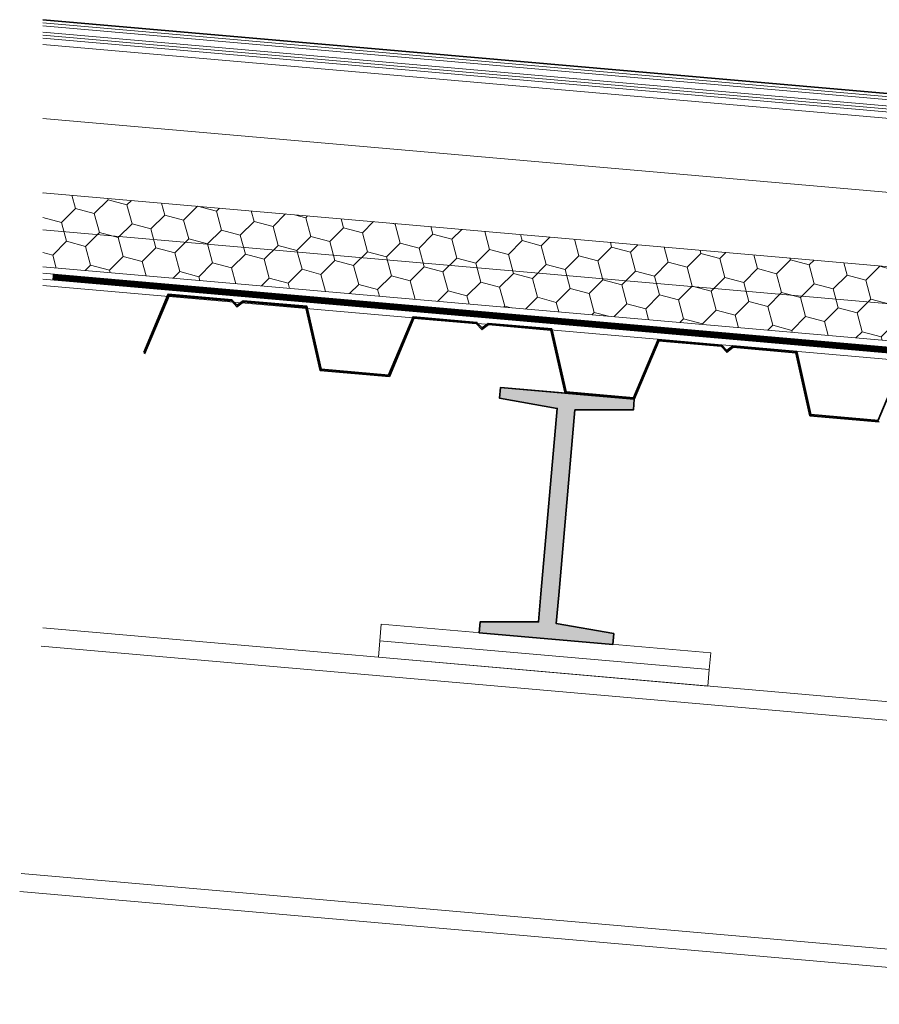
# Model space of a CAD drawing. Header units: millimetres. Extents: x -485339 to 350584, y -1189936 to 0.
# Tile 1 of 256: x -316345 to -315647, y -1062249 to -1061449. Entities that reach past the tile are written whole.
import ezdxf

# ---------------------------------------------------------------- set-up
doc = ezdxf.new("R2010")
doc.units = ezdxf.units.MM
doc.header["$LTSCALE"] = 10
doc.linetypes.add('DASHED', pattern=[19.05, 12.7, -6.35])
doc.linetypes.add('ČÁRKOVANÁ', pattern=[19.05, 12.7, -6.35])
for name, color, linetype, lineweight in [('N_čáry_obrys', 10, 'Continuous', 35), ('N_čáry_plné', 10, 'Continuous', 18), ('N_čáry_pod', 10, 'ČÁRKOVANÁ', 18), ('N_šrary', 10, 'Continuous', 18), ('St_čáry_obrys', 5, 'Continuous', 35), ('St_čáry_plné', 250, 'Continuous', 18)]:
    doc.layers.add(name, color=color, linetype=linetype, lineweight=lineweight)
doc.linetypes.add('IZOLACE', pattern='A,0.0001,-0.1,[134,ltypeshp.shx,S=0.1,R=0,X=-0.1,Y=0],-0.2,[134,ltypeshp.shx,S=0.1,R=180,X=0.1,Y=0],-0.1', length=0.4001)
doc.linetypes.add('PVC', pattern='A,0,-0.0001,[6,atelier.SHX,S=0.01,R=0,X=0,Y=0],-0.08,[133,LTYPESHP.SHX,S=0.01,R=0,X=-0.01,Y=0],-0.07', length=0.1501)
doc.linetypes.add('TEXTILIE', pattern='A,0,-0.004,[131,LTYPESHP.SHX,S=0.004,R=0,X=-0.004,Y=0],-0.008,[131,LTYPESHP.SHX,S=0.004,R=180,X=0.004,Y=0],-0.004', length=0.016)

msp = doc.modelspace()

# ---------------------------------------------------------------- hatches: boundary and pattern name
at = {"layer": 'N_šrary', "lineweight": 0}
h = msp.add_hatch(dxfattribs=at)
h.set_pattern_fill('HONEY', color=253, scale=5, angle=350, style=0)
h.set_pattern_definition([(345, (-319027.134, -1058807.662), (26.559393, 7.116568), [15.875, -31.75]), (105, (-319027.134, -1058807.662), (-19.442825, 19.442825), [15.875, -31.75]), (45, (-319027.134, -1058807.662), (7.116568, 26.559393), [-31.75, 15.875])])
h.paths.add_polyline_path([(-315357.7, -1061674.05), (-316326.39, -1061589.29), (-316326.39, -1061619.4), (-315360.32, -1061703.94)])
h.paths.add_polyline_path([(-315360.32, -1061703.94), (-316326.39, -1061619.4), (-316326.39, -1061649.52), (-315466.28, -1061724.78), (-315420.62, -1061714.8), (-315361.72, -1061719.95)])
at = {"layer": 'St_čáry_obrys'}
h = msp.add_hatch(color=256, dxfattribs=at)
h.dxf.hatch_style = 1
h.paths.add_polyline_path([(-315893.2, -1061752.89), (-315846.1, -1061757.01), (-315846.87, -1061765.79), (-315894.32, -1061765.75), (-315907.5, -1061916.35), (-315909.51, -1061939.27), (-315862.76, -1061947.46), (-315863.53, -1061956.25), (-315972.12, -1061946.75), (-315971.35, -1061937.96), (-315923.9, -1061938.01), (-315921.89, -1061915.09), (-315908.71, -1061764.49), (-315955.46, -1061756.29), (-315954.69, -1061747.51), (-315907.59, -1061751.63)])

# ---------------------------------------------------------------- linework, layer by layer
at = {"layer": 'N_čáry_obrys', "linetype": 'Continuous'}
msp.add_line((-316326.39, -1061448.75), (-315368.78, -1061532.55), dxfattribs=at)
for points in [[(-316045.58, -1061737.55), (-316100.37, -1061732.75), (-316111.95, -1061681.55), (-316163.68, -1061677.02), (-316168.59, -1061680.73), (-316172.78, -1061676.23), (-316224.52, -1061671.7), (-316244.41, -1061719.15)], [(-316044.94, -1061738.61), (-316101.18, -1061733.69), (-316112.76, -1061682.48), (-316163.39, -1061678.05), (-316168.71, -1061682.07), (-316173.25, -1061677.19), (-316223.88, -1061672.76), (-316243.77, -1061720.21)], [(-315846.74, -1061755.95), (-315901.53, -1061751.15), (-315913.11, -1061699.95), (-315964.85, -1061695.42), (-315969.76, -1061699.13), (-315973.95, -1061694.63), (-316025.68, -1061690.1), (-316045.58, -1061737.55)], [(-315846.1, -1061757.01), (-315902.35, -1061752.09), (-315913.93, -1061700.88), (-315964.55, -1061696.45), (-315969.88, -1061700.47), (-315974.42, -1061695.59), (-316025.04, -1061691.16), (-316044.94, -1061738.61)], [(-315647.91, -1061774.35), (-315702.7, -1061769.55), (-315714.28, -1061718.35), (-315766.02, -1061713.82), (-315770.93, -1061717.53), (-315775.11, -1061713.03), (-315826.85, -1061708.5), (-315846.74, -1061755.95)], [(-315647.27, -1061775.41), (-315703.51, -1061770.49), (-315715.1, -1061719.28), (-315765.72, -1061714.85), (-315771.04, -1061718.87), (-315775.59, -1061713.99), (-315826.21, -1061709.56), (-315846.1, -1061757.01)], [(-315448.95, -1061791.61), (-315503.74, -1061786.82), (-315515.32, -1061735.61), (-315567.06, -1061731.09), (-315571.97, -1061734.8), (-315576.16, -1061730.29), (-315627.89, -1061725.77), (-315648.19, -1061774.18)]]:
    msp.add_lwpolyline(points, dxfattribs=at)
at = {"layer": 'N_čáry_plné', "linetype": 'PVC', "ltscale": 10}
msp.add_line((-316326.39, -1061451.26), (-315369.48, -1061535), dxfattribs=at)
at = {"layer": 'N_čáry_plné', "ltscale": 0.2}
for p, q in [((-316326.39, -1061453.77), (-315370.19, -1061537.44)), ((-316326.39, -1061458.79), (-315371.59, -1061542.34)), ((-316326.39, -1061463.81), (-315373, -1061547.24)), ((-316326.39, -1061468.95), (-315374.54, -1061552.06)), ((-316326.39, -1061589.29), (-315357.7, -1061674.05)), ((-316326.39, -1061619.4), (-315360.32, -1061703.94)), ((-316326.39, -1061649.52), (-315466.28, -1061724.78)), ((-316326.39, -1061654.54), (-315437.5, -1061732.32)), ((-316326.39, -1061659.56), (-315437.18, -1061737.37))]:
    msp.add_line(p, q, dxfattribs=at)
at = {"layer": 'N_čáry_plné', "linetype": 'TEXTILIE', "ltscale": 40}
msp.add_line((-316326.39, -1061461.3), (-315372.3, -1061544.79), dxfattribs=at)
at = {"layer": 'N_čáry_plné', "linetype": 'IZOLACE', "ltscale": 12}
msp.add_line((-316326.39, -1061529.06), (-315352.47, -1061614.28), dxfattribs=at)
at = {"layer": 'N_čáry_plné', "ltscale": 1.5}
msp.add_line((-315203.31, -1061762.92), (-316326.39, -1061664.64), dxfattribs=at)
at = {"layer": 'N_čáry_pod', "linetype": 'DASHED', "ltscale": 0.2, "const_width": 5}
msp.add_lwpolyline([(-316318.42, -1061657.57), (-315437.21, -1061735.19), (-315424.34, -1061732.38), (-315091.84, -1061760.96), (-315091.84, -1061824)], dxfattribs=at)
at = {"layer": 'St_čáry_obrys'}
msp.add_lwpolyline([(-315907.59, -1061751.63), (-315846.1, -1061757.01), (-315846.87, -1061765.79), (-315894.32, -1061765.75), (-315907.5, -1061916.35), (-315909.51, -1061939.27), (-315862.76, -1061947.46), (-315863.53, -1061956.25), (-315972.12, -1061946.75), (-315971.35, -1061937.96), (-315923.9, -1061938.01), (-315921.89, -1061915.09), (-315908.71, -1061764.49), (-315955.46, -1061756.29), (-315954.69, -1061747.51), (-315893.2, -1061752.89)], dxfattribs=at)
msp.add_lwpolyline([(-315893.2, -1061752.89), (-315846.1, -1061757.01), (-315846.87, -1061765.79), (-315894.32, -1061765.75), (-315907.5, -1061916.35), (-315909.51, -1061939.27), (-315862.76, -1061947.46), (-315863.53, -1061956.25), (-315972.12, -1061946.75), (-315971.35, -1061937.96), (-315923.9, -1061938.01), (-315921.89, -1061915.09), (-315908.71, -1061764.49), (-315955.46, -1061756.29), (-315954.69, -1061747.51), (-315907.59, -1061751.63)], close=True, dxfattribs=at)
at = {"layer": 'St_čáry_plné'}
for points in [[(-315785.3, -1061976.64), (-316052.71, -1061953.24), (-316051.53, -1061939.8), (-315784.12, -1061963.19)], [(-315786.47, -1061990.08), (-316053.88, -1061966.68), (-316052.71, -1061953.24), (-315785.3, -1061976.64)]]:
    msp.add_lwpolyline(points, close=True, dxfattribs=at)
for points in [[(-315298.44, -1062032.77), (-316326.39, -1061942.84)], [(-315298.44, -1062047.7), (-316327.68, -1061957.65)], [(-315298.44, -1062233.67), (-316343.83, -1062142.21)], [(-315298.44, -1062248.59), (-316345.13, -1062157.02)]]:
    msp.add_lwpolyline(points, dxfattribs=at)

doc.saveas('drawing.dxf')
